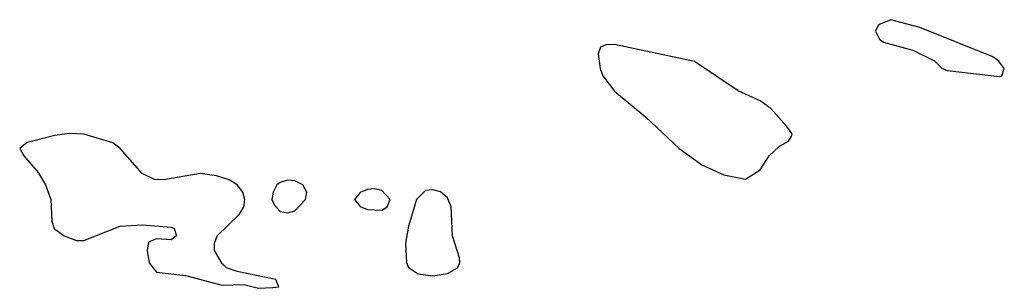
# Model space of a CAD drawing. Header units: inches. Extents: x 2386215 to 2556187, y 580866 to 760840.
# Tile 170 of 203: x 2540773 to 2543482, y 677346 to 678084. Entities that reach past the tile are written whole.
import ezdxf

# ---------------------------------------------------------------- set-up
doc = ezdxf.new("R2010")
doc.units = ezdxf.units.IN
doc.header["$MEASUREMENT"] = 0
doc.layers.add('C5647', color=7, linetype='Continuous')

msp = doc.modelspace()

# ---------------------------------------------------------------- linework, layer by layer
at = {"layer": 'C5647', "color": 5, "elevation": 20}
for points in [[(2543170, 678083.7), (2543136, 678070), (2543127.3, 678052.7), (2543138.8, 678030), (2543150, 678022), (2543230, 678000.5), (2543290.4, 677970.4), (2543310.4, 677950.4), (2543324.4, 677944.4), (2543470, 677928), (2543475.3, 677930), (2543482, 677950), (2543466.6, 677970), (2543450, 677981.6), (2543250, 678062.7)], [(2542410, 678015.3), (2542385.4, 678014.6), (2542371.3, 678008.7), (2542364.7, 677990), (2542370.7, 677950), (2542377.3, 677930), (2542410, 677887.3), (2542496.1, 677816.1), (2542587.7, 677730), (2542650, 677685.5), (2542710, 677657.3), (2542770, 677646), (2542810, 677671.3), (2542835.3, 677710), (2542863.2, 677736.8), (2542888, 677750), (2542896.4, 677763.6), (2542898, 677770), (2542884, 677790), (2542840.1, 677840.1), (2542810, 677861.2), (2542750, 677888.7), (2542630, 677969.2)], [(2540910, 677771.1), (2540870, 677765.7), (2540794, 677746), (2540773.4, 677730), (2540784.6, 677710), (2540824.1, 677664.1), (2540844.1, 677630), (2540859.4, 677590), (2540862.3, 677530), (2540868.4, 677510), (2540895.5, 677490), (2540930, 677477.6), (2540950, 677477.2), (2541050, 677517), (2541110, 677520.7), (2541190, 677514), (2541198, 677510), (2541204.7, 677490), (2541196.8, 677483.2), (2541190, 677479), (2541150, 677482), (2541127.7, 677472.3), (2541124.4, 677450), (2541130, 677416), (2541150, 677390.7), (2541230, 677380.7), (2541330, 677354.8), (2541390, 677356), (2541430, 677346), (2541470, 677347.7), (2541486, 677350), (2541478, 677370), (2541372.1, 677392.1), (2541342.5, 677402.5), (2541330, 677414), (2541309.6, 677449.6), (2541309.4, 677470), (2541317, 677490), (2541378, 677550), (2541389.6, 677570), (2541392.7, 677590), (2541387.6, 677610), (2541371.8, 677630), (2541350, 677643.5), (2541314.7, 677654.7), (2541270, 677661.1), (2541170, 677643.5), (2541144.7, 677644.7), (2541110, 677661.3), (2541050, 677729.7), (2541030, 677745.1), (2540950, 677768.9)], [(2541510, 677642.9), (2541490, 677637), (2541480.7, 677630), (2541470.6, 677610), (2541467.3, 677590), (2541474.6, 677574.6), (2541490, 677557.3), (2541510, 677553.4), (2541530, 677559.1), (2541559.3, 677590), (2541563.7, 677610), (2541552.3, 677630), (2541530, 677640.7)], [(2541750, 677619.5), (2541730, 677617), (2541710, 677609), (2541694.8, 677590), (2541710, 677571), (2541730, 677562), (2541770, 677560.7), (2541784, 677570), (2541792.7, 677590), (2541770, 677614.5)], [(2541910, 677616.3), (2541890, 677614.5), (2541864.9, 677590), (2541843.1, 677516.9), (2541834.4, 677470), (2541837.1, 677417.1), (2541843.4, 677403.4), (2541870, 677385.5), (2541910, 677380.3), (2541950, 677386.7), (2541978, 677402), (2541984.1, 677415.9), (2541983.6, 677430), (2541964.4, 677490), (2541960.4, 677570), (2541950, 677594), (2541930.8, 677610.8)]]:
    msp.add_lwpolyline(points, close=True, dxfattribs=at)

doc.saveas('drawing.dxf')
